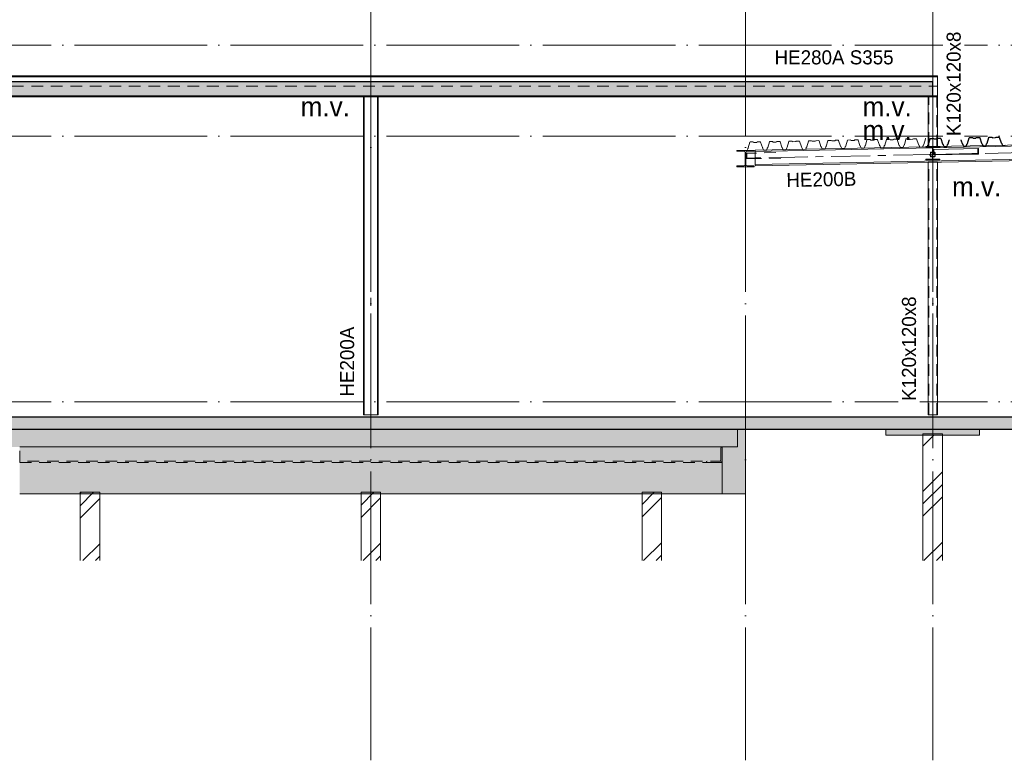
# Model space of a CAD drawing. Header units: millimetres. Extents: x 4517 to 474157, y -4632 to 9900.
# Tile 30 of 114: x 196735 to 209352, y -4594 to 4894. Entities that reach past the tile are written whole.
import ezdxf

# ---------------------------------------------------------------- set-up
doc = ezdxf.new("R2010")
doc.units = ezdxf.units.MM
for name, pattern in [('WSP_hartlijn', [800, 500, -100, 100, -100]), ('WSP_hhidden', [250, 150, -100]), ('WSP_stramienlijn', [2000, 1700, -150, 0, -150])]:
    doc.linetypes.add(name, pattern=pattern)
for name, color, linetype, lineweight in [('00_algemeen - hartlijn', 7, 'WSP_hartlijn', 13), ('00_algemeen - hhidden - 0_13mm', 7, 'WSP_hhidden', 13), ('00_text', 7, 'Continuous', 13), ('07_stramien', 4, 'Continuous', 13), ('07_stramien - levels', 7, 'Continuous', 13), ('16_funderingsconstructies', 2, 'Continuous', 18), ('17_paalfunderingen - prefab', 2, 'Continuous', 18), ('23_vloeren', 2, 'Continuous', 18), ('23_vloeren - hatch', 1, 'Continuous', 18), ('23_vloeren -cut-', 3, 'Continuous', 25), ('28_hoofddraagconstructies - kolommen en liggers', 1, 'Continuous', 13), ('28_hoofddraagconstructies - kolommen en liggers - staal', 1, 'Continuous', 13), ('28_hoofddraagconstructies - kolommen en liggers - staal -cut-', 2, 'Continuous', 13), ('28_hoofddraagconstructies - tags', 7, 'Continuous', 18)]:
    doc.layers.add(name, color=color, linetype=linetype, lineweight=lineweight)
doc.layers.add('16_funderingsconstructies - voeten en balken', color=2, linetype='Continuous')
doc.styles.add('Revittext', font='txt', dxfattribs={"height": 250})
doc.styles.add('Revittext_1', font='txt', dxfattribs={"height": 180})
pattern_1 = [(45, (12053.6, 0), (-449.013, 449.013), []), (45, (12212.33, 0), (0, 898.026), []), (45, (11894.83, 0), (0, 898.026), [])]

# ---------------------------------------------------------------- blocks, each defined once
blk = doc.blocks.new('28_WSP_SC_staal - RHS v18-0 - SHSH 120x120x8 - S275-1328168-as D')
at = {"layer": '00_algemeen - hartlijn'}
blk.add_line((41000, -170), (41000, 3067), dxfattribs=at)
at = {"layer": '00_algemeen - hhidden - 0_13mm'}
for p, q in [((40948, -170), (40948, 3067)), ((41052, -170), (41052, 3067))]:
    blk.add_line(p, q, dxfattribs=at)
blk = doc.blocks.new('28_WSP_SC_staal - HE v21-0 - HE200A - S235-1337788-as D')
at = {"layer": '00_algemeen - hartlijn'}
blk.add_line((33800, -170), (33800, 3907), dxfattribs=at)
blk = doc.blocks.new('28_WSP_SF_staal - HE v21-0 - HE220A-1150464-as D')
at = {"layer": '28_hoofddraagconstructies - kolommen en liggers - staal'}
for p, q in [((38710, 3220), (38490, 3220)), ((38490, 3220), (38490, 3209)), ((38490, 3209), (38579, 3209)), ((38597, 3191), (38597, 3039)), ((38604, 3039), (38604, 3191)), ((38622, 3209), (38710, 3209)), ((38710, 3209), (38710, 3220)), ((38579, 3021), (38490, 3021)), ((38490, 3021), (38490, 3010)), ((38490, 3010), (38710, 3010)), ((38710, 3021), (38622, 3021)), ((38710, 3010), (38710, 3021))]:
    blk.add_line(p, q, dxfattribs=at)
for centre, start, end in [((38579, 3191), 0, 90), ((38622, 3191), 90, 180), ((38579, 3039), 270, 360), ((38622, 3039), 180, 270)]:
    blk.add_arc(centre, 18, start, end, dxfattribs=at)
blk = doc.blocks.new('28_WSP_SC_staal - RHS v18-0 - SHSH 120x120x8 - S275-1337804-as D')
at = {"layer": '00_algemeen - hartlijn'}
blk.add_line((41000, 3269), (41000, 3907), dxfattribs=at)
at = {"layer": '00_algemeen - hhidden - 0_13mm'}
for p, q in [((40948, 3304), (40948, 3907)), ((41052, 3269), (41052, 3907)), ((40948, 3269), (40948, 3303))]:
    blk.add_line(p, q, dxfattribs=at)
blk = doc.blocks.new('28_WSP_SF_staal - HE v21-0 - HE180A-1335508-as D')
at = {"layer": '28_hoofddraagconstructies - kolommen en liggers', "linetype": 'WSP_hhidden'}
blk.add_hatch(color=256, dxfattribs=at).paths.add_polyline_path([(41044, 3097), (41090, 3097), (41090, 3107), (41018, 3107), (41007, 3111), (41003, 3122), (41003, 3244), (41007, 3254), (41018, 3259), (41090, 3259), (41090, 3268), (40910, 3268), (40910, 3259), (40982, 3259), (40993, 3254), (40997, 3244), (40997, 3122), (40993, 3111), (40982, 3107), (40910, 3107), (40910, 3097), (40940, 3097)])
at = {"layer": '28_hoofddraagconstructies - kolommen en liggers - staal -cut-'}
for p, q in [((41090, 3268), (40910, 3268)), ((40910, 3268), (40910, 3259)), ((40910, 3259), (40982, 3259)), ((40997, 3244), (40997, 3122)), ((41003, 3122), (41003, 3244)), ((41018, 3259), (41090, 3259)), ((41090, 3259), (41090, 3268)), ((40982, 3107), (40910, 3107)), ((40910, 3107), (40910, 3097)), ((40910, 3097), (41090, 3097)), ((41090, 3107), (41018, 3107)), ((41090, 3097), (41090, 3107))]:
    blk.add_line(p, q, dxfattribs=at)
for centre, start, end in [((40982, 3244), 0, 90), ((41018, 3244), 90, 180), ((40982, 3122), 270, 0), ((41018, 3122), 180, 270)]:
    blk.add_arc(centre, 15, start, end, dxfattribs=at)
blk = doc.blocks.new('17_WSP_FD_prefab - fundatiepaal v18-0 - 250x250-V43-as D')
at = {"layer": '16_funderingsconstructies', "lineweight": 13}
h = blk.add_hatch(dxfattribs=at)
h.set_pattern_fill('FP_1', color=50, style=0, pattern_type=2)
h.set_pattern_definition(pattern_1)
h.paths.add_polyline_path([(30075, -2036), (30325, -2036), (30325, -1160), (30075, -1160)])
at = {"layer": '17_paalfunderingen - prefab', "color": 55}
for p, q in [((30325, -1160), (30075, -1160)), ((30075, -1160), (30075, -2036)), ((30325, -2036), (30325, -1160))]:
    blk.add_line(p, q, dxfattribs=at)
blk = doc.blocks.new('17_WSP_FD_prefab - fundatiepaal v18-0 - 250x250-V44-as D')
at = {"layer": '16_funderingsconstructies', "lineweight": 13}
h = blk.add_hatch(dxfattribs=at)
h.set_pattern_fill('FP_1', color=50, style=0, pattern_type=2)
h.set_pattern_definition(pattern_1)
h.paths.add_polyline_path([(33675, -2036), (33925, -2036), (33925, -1160), (33675, -1160)])
at = {"layer": '17_paalfunderingen - prefab', "color": 55}
for p, q in [((33925, -1160), (33675, -1160)), ((33675, -1160), (33675, -2036)), ((33925, -2036), (33925, -1160))]:
    blk.add_line(p, q, dxfattribs=at)
blk = doc.blocks.new('17_WSP_FD_prefab - fundatiepaal v18-0 - 250x250-V45-as D')
at = {"layer": '16_funderingsconstructies', "lineweight": 13}
h = blk.add_hatch(dxfattribs=at)
h.set_pattern_fill('FP_1', color=50, style=0, pattern_type=2)
h.set_pattern_definition(pattern_1)
h.paths.add_polyline_path([(37275, -2036), (37525, -2036), (37525, -1160), (37275, -1160)])
at = {"layer": '17_paalfunderingen - prefab', "color": 55}
for p, q in [((37525, -1160), (37275, -1160)), ((37275, -1160), (37275, -2036)), ((37525, -2036), (37525, -1160))]:
    blk.add_line(p, q, dxfattribs=at)
blk = doc.blocks.new('17_WSP_FD_prefab - fundatiepaal v18-0 - 250x250-V46-as D')
at = {"layer": '16_funderingsconstructies', "lineweight": 13}
h = blk.add_hatch(dxfattribs=at)
h.set_pattern_fill('FP_1', color=50, style=0, pattern_type=2)
h.set_pattern_definition(pattern_1)
h.paths.add_polyline_path([(40875, -2036), (41125, -2036), (41125, -430), (40875, -430)])
at = {"layer": '16_funderingsconstructies', "color": 135, "lineweight": 13}
for p, q in [((41125, -410), (40875, -410)), ((40875, -410), (40875, -430)), ((41125, -430), (41125, -410))]:
    blk.add_line(p, q, dxfattribs=at)
at = {"layer": '17_paalfunderingen - prefab', "color": 55}
for p, q in [((40875, -430), (40875, -2036)), ((41125, -2036), (41125, -430))]:
    blk.add_line(p, q, dxfattribs=at)
blk = doc.blocks.new('28_WSP_SF_staal - HFL v21-0 - Lequ 200x200x16 - S235-1384382-as D')
at = {"layer": '28_hoofddraagconstructies - kolommen en liggers', "linetype": 'WSP_hhidden'}
blk.add_line((38300, -764), (29300, -764), dxfattribs=at)
blk = doc.blocks.new('28_WSP_SF_staal - HE v21-0 - HE280A S355-1321511-as D')
at = {"layer": '00_algemeen - hartlijn'}
blk.add_line((41000, 4042), (41060, 4042), dxfattribs=at)
at = {"layer": '28_hoofddraagconstructies - kolommen en liggers', "linetype": 'WSP_hhidden'}
blk.add_line((9950, 4042), (41000, 4042), dxfattribs=at)
blk = doc.blocks.new('28_WSP_SF_staal - HE v21-0 - HE200B-1324164-as D')
at = {"layer": '00_algemeen - hartlijn'}
for p, q in [((40997, 3168), (38725, 3123)), ((44570, 3239), (41587, 3180)), ((44600, 3240), (44574, 3239))]:
    blk.add_line(p, q, dxfattribs=at)
at = {"layer": '28_hoofddraagconstructies - kolommen en liggers', "linetype": 'WSP_hhidden'}
for p, q in [((41587, 3180), (41568, 3179)), ((44574, 3239), (44570, 3239))]:
    blk.add_line(p, q, dxfattribs=at)
blk = doc.blocks.new('28_WSP_SF_staal - RHS v18-0 - SHSC 60x60x4 - S275-V55-as D')
at = {"layer": '28_hoofddraagconstructies - kolommen en liggers', "linetype": 'WSP_hhidden'}
for p, q in [((40970, 3190), (40970, 3146)), ((40974, 3146), (40974, 3190)), ((41022, 3198), (40978, 3198)), ((40978, 3194), (41022, 3194)), ((41026, 3190), (41026, 3146)), ((41030, 3146), (41030, 3190)), ((41022, 3142), (40978, 3142)), ((40978, 3138), (41022, 3138))]:
    blk.add_line(p, q, dxfattribs=at)
for centre, radius, start, end in [((40978, 3190), 8, 90, 180), ((40978, 3190), 4, 90, 180), ((41022, 3190), 8, 0, 90), ((41022, 3190), 4, 0, 90), ((40978, 3146), 8, 180, 270), ((40978, 3146), 4, 180, 270), ((41022, 3146), 8, 270, 360), ((41022, 3146), 4, 270, 0)]:
    blk.add_arc(centre, radius, start, end, dxfattribs=at)
blk = doc.blocks.new('28_WSP_SF_staal - HFL v21-0 - Lequ 70x70x7-1325709-as D')
at = {"layer": '28_hoofddraagconstructies - kolommen en liggers', "linetype": 'WSP_hhidden'}
blk.add_line((41016, 3161), (41016, 3168), dxfattribs=at)
blk.add_ellipse((41003, 3177), major_axis=(-0.18, 9), ratio=0.799943, start_param=3.183944, end_param=3.403392, dxfattribs=at)
at = {"layer": '28_hoofddraagconstructies - kolommen en liggers - staal'}
for p, q in [((41009, 3227), (41010, 3177)), ((41014, 3231), (41012, 3231)), ((41016, 3168), (41014, 3231)), ((41014, 3231), (41015, 3231))]:
    blk.add_line(p, q, dxfattribs=at)
for centre, major_axis, start_param, end_param in [((41003, 3177), (-0.18, 9), 3.403392, 4.712389), ((41013, 3227), (-0.09, 4.5), 0, 1.570796)]:
    blk.add_ellipse(centre, major_axis=major_axis, ratio=0.799943, start_param=start_param, end_param=end_param, dxfattribs=at)
blk = doc.blocks.new('28_WSP_SF_staal - HFL v21-0 - Lequ 70x70x7-V51-as D')
at = {"layer": '28_hoofddraagconstructies - kolommen en liggers', "linetype": 'WSP_hhidden'}
blk.add_hatch(color=256, dxfattribs=at).paths.add_polyline_path([(41500, 3171), (41587, 3173), (41586, 3243), (41583, 3243), (41577, 3238), (41577, 3185), (41574, 3181), (41570, 3180), (41563, 3179), (41505, 3178), (41500, 3174)])
for p, q in [((41003, 3168), (40997, 3168)), ((41003, 3161), (40997, 3161))]:
    blk.add_line(p, q, dxfattribs=at)
at = {"layer": '28_hoofddraagconstructies - kolommen en liggers - staal'}
for p, q in [((40960, 3160), (40960, 3163)), ((40997, 3161), (40960, 3160)), ((41505, 3178), (41003, 3168)), ((41500, 3171), (41003, 3161)), ((41583, 3243), (41015, 3231))]:
    blk.add_line(p, q, dxfattribs=at)
blk.add_ellipse((40963, 3163), major_axis=(-0.09, 4.5), ratio=0.799943, start_param=0.084702, end_param=1.570796, dxfattribs=at)
at = {"layer": '28_hoofddraagconstructies - kolommen en liggers - staal -cut-'}
for p, q in [((41500, 3174), (41500, 3171)), ((41500, 3171), (41587, 3173)), ((41567, 3179), (41505, 3178)), ((41577, 3238), (41578, 3189)), ((41586, 3243), (41583, 3243)), ((41587, 3173), (41586, 3243))]:
    blk.add_line(p, q, dxfattribs=at)
at = {"layer": '28_hoofddraagconstructies - kolommen en liggers - staal -cut-', "flags": 128}
for points in [[(41505, 3178), (41504, 3178), (41503, 3178), (41502, 3177), (41501, 3176), (41500, 3175), (41500, 3175), (41500, 3174)], [(41578, 3189), (41578, 3187), (41577, 3185), (41576, 3183), (41574, 3181), (41572, 3180), (41570, 3180), (41567, 3179)], [(41582, 3243), (41581, 3243), (41580, 3242), (41579, 3242), (41578, 3241), (41578, 3240), (41577, 3239), (41577, 3238)]]:
    blk.add_lwpolyline(points, dxfattribs=at)
blk = doc.blocks.new('28_WSP_SF_staal - HFL v21-0 - Lequ 70x70x7-1325706-as D')
at = {"layer": '28_hoofddraagconstructies - kolommen en liggers', "linetype": 'WSP_hhidden'}
for p, q in [((38991, 3191), (38723, 3186)), ((39055, 3122), (38725, 3116))]:
    blk.add_line(p, q, dxfattribs=at)
at = {"layer": '28_hoofddraagconstructies - kolommen en liggers - staal'}
for p, q in [((38612, 3183), (38610, 3183)), ((38610, 3183), (38611, 3113)), ((38723, 3186), (38612, 3183)), ((38617, 3129), (38616, 3179)), ((38611, 3113), (38674, 3115)), ((38670, 3122), (38625, 3121)), ((38725, 3123), (38670, 3122)), ((38674, 3115), (38674, 3117)), ((38725, 3116), (38674, 3115))]:
    blk.add_line(p, q, dxfattribs=at)
for centre, major_axis, start_param, end_param in [((38612, 3179), (-0.09, 4.5), 4.712389, 6.283185), ((38625, 3130), (-0.18, 9), 1.570796, 3.141593), ((38670, 3117), (-0.09, 4.5), 4.712389, 6.283185)]:
    blk.add_ellipse(centre, major_axis=major_axis, ratio=0.896514, start_param=start_param, end_param=end_param, dxfattribs=at)

msp = doc.modelspace()

# ---------------------------------------------------------------- hatches: boundary and pattern name
at = {"layer": '16_funderingsconstructies - voeten en balken'}
for points in [[(196735.2, -1180), (206035.2, -1180), (206035.2, -350), (196535.2, -350), (196535.2, -580), (196735.2, -580)], [(208478.7, -430), (209035.2, -430), (209035.2, -350), (207835.2, -350), (207835.2, -430)]]:
    msp.add_hatch(color=90, dxfattribs=at).paths.add_polyline_path(points)
at = {"layer": '23_vloeren - hatch'}
for color, points in [(256, [(190183.1, 3920), (208435.2, 3920), (208435.2, 4100), (177385.2, 4100), (177385.2, 3920), (189767.3, 3920)]), (10, [(218035.2, -350), (218135.2, -350), (218135.2, -200), (177135.2, -200), (177135.2, -350), (216794.9, -350)])]:
    msp.add_hatch(color=color, dxfattribs=at).paths.add_polyline_path(points)

# ---------------------------------------------------------------- linework, layer by layer
at = {"layer": '07_stramien', "linetype": 'WSP_stramienlijn'}
for p, q in [((201235.2, -4594.5), (201235.2, 9000)), ((206035.2, -4594.5), (206035.2, 9000)), ((208435.2, -4594.5), (208435.2, 9000))]:
    msp.add_line(p, q, dxfattribs=at)
at = {"layer": '07_stramien - levels', "linetype": 'WSP_stramienlijn'}
for p, q in [((165435.2, 4570), (221500.6, 4570)), ((165435.2, 3400), (221500.6, 3400)), ((165435.2, 0), (221500.6, 0))]:
    msp.add_line(p, q, dxfattribs=at)
at = {"layer": '16_funderingsconstructies - voeten en balken', "color": 55, "lineweight": 18}
for p, q in [((206035.2, -1180), (206035.2, -350)), ((207835.2, -430), (207835.2, -350)), ((209035.2, -350), (209035.2, -430)), ((209035.2, -430), (207835.2, -430)), ((196735.2, -1180), (206035.2, -1180))]:
    msp.add_line(p, q, dxfattribs=at)
at = {"layer": '23_vloeren'}
for p, q in [((206071.7, 3252.1), (206092.1, 3323.7)), ((206092.1, 3323.7), (206093.8, 3326.3)), ((206093.8, 3326.3), (206096.8, 3327.4)), ((206096.8, 3327.4), (206130.6, 3328)), ((206130.6, 3328), (206132.1, 3327.9)), ((206132.1, 3327.9), (206133.4, 3327.3)), ((206133.4, 3327.3), (206141.5, 3322.1)), ((206141.5, 3322.1), (206142.8, 3321.5)), ((206142.8, 3321.5), (206144.3, 3321.3)), ((206144.3, 3321.3), (206176.3, 3322)), ((206176.3, 3322), (206177.8, 3322.2)), ((206177.8, 3322.2), (206179.1, 3322.9)), ((206179.1, 3322.9), (206186.9, 3328.3)), ((206186.9, 3328.3), (206188.3, 3329)), ((206188.3, 3329), (206189.7, 3329.2)), ((206189.7, 3329.2), (206223.5, 3329.9)), ((206223.5, 3329.9), (206226.5, 3329)), ((206226.5, 3329), (206228.4, 3326.5)), ((206228.4, 3326.5), (206251.6, 3255.7)), ((206321.7, 3257.1), (206342, 3328.7)), ((206342, 3328.7), (206343.8, 3331.3)), ((206343.8, 3331.3), (206346.8, 3332.4)), ((206346.8, 3332.4), (206380.6, 3333)), ((206380.6, 3333), (206382, 3332.9)), ((206382, 3332.9), (206383.4, 3332.3)), ((206383.4, 3332.3), (206391.4, 3327.1)), ((206391.4, 3327.1), (206392.8, 3326.5)), ((206392.8, 3326.5), (206394.2, 3326.3)), ((206394.2, 3326.3), (206426.3, 3327)), ((206426.3, 3327), (206427.7, 3327.2)), ((206427.7, 3327.2), (206429, 3327.9)), ((206429, 3327.9), (206436.9, 3333.3)), ((206436.9, 3333.3), (206438.2, 3334)), ((206438.2, 3334), (206439.7, 3334.2)), ((206439.7, 3334.2), (206473.5, 3334.9)), ((206473.5, 3334.9), (206476.5, 3334)), ((206476.5, 3334), (206478.3, 3331.5)), ((206478.3, 3331.5), (206501.6, 3260.7)), ((206571.6, 3262.1), (206592, 3333.7)), ((206592, 3333.7), (206593.7, 3336.3)), ((206593.7, 3336.3), (206596.7, 3337.4)), ((206596.7, 3337.4), (206630.5, 3338)), ((206630.5, 3338), (206632, 3337.9)), ((206632, 3337.9), (206633.3, 3337.3)), ((206633.3, 3337.3), (206641.4, 3332.1)), ((206641.4, 3332.1), (206642.7, 3331.5)), ((206642.7, 3331.5), (206644.2, 3331.3)), ((206644.2, 3331.3), (206676.2, 3332)), ((206676.2, 3332), (206677.7, 3332.2)), ((206677.7, 3332.2), (206679, 3332.9)), ((206679, 3332.9), (206686.8, 3338.3)), ((206686.8, 3338.3), (206688.2, 3339)), ((206688.2, 3339), (206689.6, 3339.2)), ((206689.6, 3339.2), (206723.4, 3339.9)), ((206723.4, 3339.9), (206726.4, 3339)), ((206726.4, 3339), (206728.3, 3336.5)), ((206728.3, 3336.5), (206751.5, 3265.7)), ((206821.6, 3267.1), (206841.9, 3338.7)), ((206841.9, 3338.7), (206843.7, 3341.3)), ((206843.7, 3341.3), (206846.7, 3342.4)), ((206846.7, 3342.4), (206880.5, 3343)), ((206880.5, 3343), (206881.9, 3342.9)), ((206881.9, 3342.9), (206883.3, 3342.3)), ((206883.3, 3342.3), (206891.3, 3337.1)), ((206891.3, 3337.1), (206892.7, 3336.5)), ((206892.7, 3336.5), (206894.1, 3336.3)), ((206894.1, 3336.3), (206926.2, 3337)), ((206926.2, 3337), (206927.6, 3337.2)), ((206927.6, 3337.2), (206928.9, 3337.9)), ((206928.9, 3337.9), (206936.8, 3343.3)), ((206936.8, 3343.3), (206938.1, 3344)), ((206938.1, 3344), (206939.6, 3344.2)), ((206939.6, 3344.2), (206973.4, 3344.9)), ((206973.4, 3344.9), (206976.4, 3344)), ((206976.4, 3344), (206978.2, 3341.5)), ((206978.2, 3341.5), (207001.5, 3270.7)), ((207071.5, 3272.1), (207091.9, 3343.7)), ((207091.9, 3343.7), (207093.6, 3346.3)), ((207093.6, 3346.3), (207096.6, 3347.4)), ((207096.6, 3347.4), (207130.4, 3348)), ((207130.4, 3348), (207131.9, 3347.9)), ((207131.9, 3347.9), (207133.2, 3347.3)), ((207133.2, 3347.3), (207141.3, 3342.1)), ((207141.3, 3342.1), (207142.6, 3341.5)), ((207142.6, 3341.5), (207144.1, 3341.3)), ((207144.1, 3341.3), (207176.1, 3342)), ((207176.1, 3342), (207177.6, 3342.2)), ((207177.6, 3342.2), (207178.9, 3342.9)), ((207178.9, 3342.9), (207186.7, 3348.3)), ((207186.7, 3348.3), (207188.1, 3349)), ((207188.1, 3349), (207189.5, 3349.2)), ((207189.5, 3349.2), (207223.3, 3349.9)), ((207223.3, 3349.9), (207226.3, 3349)), ((207226.3, 3349), (207228.2, 3346.5)), ((207228.2, 3346.5), (207251.4, 3275.7)), ((207321.5, 3277.1), (207341.8, 3348.7)), ((207341.8, 3348.7), (207343.6, 3351.3)), ((207343.6, 3351.3), (207346.6, 3352.4)), ((207346.6, 3352.4), (207380.4, 3353)), ((207380.4, 3353), (207381.8, 3352.9)), ((207381.8, 3352.9), (207383.2, 3352.3)), ((207383.2, 3352.3), (207391.2, 3347.1)), ((207391.2, 3347.1), (207392.6, 3346.5)), ((207392.6, 3346.5), (207394, 3346.3)), ((207394, 3346.3), (207426.1, 3347)), ((207426.1, 3347), (207427.5, 3347.2)), ((207427.5, 3347.2), (207428.8, 3347.9)), ((207428.8, 3347.9), (207436.7, 3353.3)), ((207436.7, 3353.3), (207438, 3354)), ((207438, 3354), (207439.5, 3354.2)), ((207439.5, 3354.2), (207473.3, 3354.9)), ((207473.3, 3354.9), (207476.3, 3354)), ((207476.3, 3354), (207478.1, 3351.5)), ((207478.1, 3351.5), (207501.4, 3280.7)), ((207501.4, 3280.7), (207501.8, 3279.7)), ((207570.4, 3280.2), (207571, 3281.1)), ((207571, 3281.1), (207571.4, 3282.1)), ((207571.4, 3282.1), (207591.8, 3353.7)), ((207591.8, 3353.7), (207593.5, 3356.3)), ((207593.5, 3356.3), (207596.5, 3357.4)), ((207596.5, 3357.4), (207630.3, 3358)), ((207630.3, 3358), (207631.8, 3357.9)), ((207631.8, 3357.9), (207633.1, 3357.3)), ((207633.1, 3357.3), (207641.2, 3352.1)), ((207641.2, 3352.1), (207642.5, 3351.5)), ((207642.5, 3351.5), (207644, 3351.3)), ((207644, 3351.3), (207676, 3352)), ((207676, 3352), (207677.5, 3352.2)), ((207677.5, 3352.2), (207678.8, 3352.9)), ((207678.8, 3352.9), (207686.6, 3358.3)), ((207686.6, 3358.3), (207688, 3359)), ((207688, 3359), (207689.4, 3359.2)), ((207689.4, 3359.2), (207723.2, 3359.9)), ((207723.2, 3359.9), (207726.2, 3359)), ((207726.2, 3359), (207728.1, 3356.5)), ((207728.1, 3356.5), (207751.3, 3285.7)), ((207751.3, 3285.7), (207751.7, 3284.7)), ((207751.7, 3284.7), (207752.4, 3283.8)), ((207752.4, 3283.8), (207758.4, 3277.4)), ((207814.6, 3278.5), (207820.4, 3285.2)), ((207820.4, 3285.2), (207821, 3286.1)), ((207821, 3286.1), (207821.4, 3287.1)), ((207821.4, 3287.1), (207841.7, 3358.7)), ((207841.7, 3358.7), (207843.5, 3361.3)), ((207843.5, 3361.3), (207846.5, 3362.4)), ((207846.5, 3362.4), (207880.3, 3363)), ((207880.3, 3363), (207881.7, 3362.9)), ((207881.7, 3362.9), (207883.1, 3362.3)), ((207883.1, 3362.3), (207891.1, 3357.1)), ((207891.1, 3357.1), (207892.5, 3356.5)), ((207892.5, 3356.5), (207893.9, 3356.3)), ((207893.9, 3356.3), (207926, 3357)), ((207926, 3357), (207927.4, 3357.2)), ((207927.4, 3357.2), (207928.7, 3357.9)), ((207928.7, 3357.9), (207936.6, 3363.3)), ((207936.6, 3363.3), (207937.9, 3364)), ((207937.9, 3364), (207939.4, 3364.2)), ((207939.4, 3364.2), (207973.2, 3364.9)), ((207973.2, 3364.9), (207976.2, 3364)), ((207976.2, 3364), (207978, 3361.5)), ((207978, 3361.5), (208001.3, 3290.7)), ((208001.3, 3290.7), (208001.7, 3289.7)), ((208001.7, 3289.7), (208002.3, 3288.8)), ((208002.3, 3288.8), (208008.3, 3282.4)), ((208008.3, 3282.4), (208009, 3281.5)), ((208009, 3281.5), (208009.4, 3280.5)), ((208009.4, 3280.5), (208015.8, 3261.3)), ((208058, 3262.1), (208063.6, 3281.6)), ((208063.6, 3281.6), (208064, 3282.6)), ((208064, 3282.6), (208064.6, 3283.5)), ((208064.6, 3283.5), (208070.3, 3290.2)), ((208070.3, 3290.2), (208070.9, 3291.1)), ((208070.9, 3291.1), (208071.3, 3292.1)), ((208071.3, 3292.1), (208091.7, 3363.7)), ((208091.7, 3363.7), (208093.4, 3366.3)), ((208093.4, 3366.3), (208096.4, 3367.4)), ((208096.4, 3367.4), (208130.2, 3368)), ((208130.2, 3368), (208131.7, 3367.9)), ((208131.7, 3367.9), (208133, 3367.3)), ((208133, 3367.3), (208141.1, 3362.1)), ((208141.1, 3362.1), (208142.4, 3361.5)), ((208142.4, 3361.5), (208143.9, 3361.3)), ((208143.9, 3361.3), (208175.9, 3362)), ((208175.9, 3362), (208177.4, 3362.2)), ((208177.4, 3362.2), (208178.7, 3362.9)), ((208178.7, 3362.9), (208186.5, 3368.3)), ((208186.5, 3368.3), (208187.9, 3369)), ((208187.9, 3369), (208189.3, 3369.2)), ((208189.3, 3369.2), (208223.1, 3369.9)), ((208223.1, 3369.9), (208226.1, 3369)), ((208226.1, 3369), (208228, 3366.5)), ((208228, 3366.5), (208251.2, 3295.7)), ((208251.2, 3295.7), (208251.6, 3294.7)), ((208251.6, 3294.7), (208252.3, 3293.8)), ((208252.3, 3293.8), (208258.3, 3287.4)), ((208258.3, 3287.4), (208258.9, 3286.5)), ((208258.9, 3286.5), (208259.4, 3285.5)), ((208259.4, 3285.5), (208265.7, 3266.3)), ((208308, 3267.1), (208313.5, 3286.6)), ((208313.5, 3286.6), (208313.9, 3287.6)), ((208313.9, 3287.6), (208314.5, 3288.5)), ((208314.5, 3288.5), (208320.3, 3295.2)), ((208320.3, 3295.2), (208320.9, 3296.1)), ((208320.9, 3296.1), (208321.3, 3297.1)), ((208321.3, 3297.1), (208341.6, 3368.7)), ((208341.6, 3368.7), (208343.4, 3371.3)), ((208343.4, 3371.3), (208345.2, 3372)), ((206035.2, 3218.1), (206053.7, 3218.5)), ((206053.7, 3218.5), (206056.7, 3219.5)), ((206056.7, 3219.5), (206058.4, 3222.1)), ((206058.4, 3222.1), (206064, 3241.6)), ((206064, 3241.6), (206064.4, 3242.6)), ((206064.4, 3242.6), (206065, 3243.5)), ((206065, 3243.5), (206070.7, 3250.2)), ((206070.7, 3250.2), (206071.3, 3251.1)), ((206071.3, 3251.1), (206071.7, 3252.1)), ((206251.6, 3255.7), (206252, 3254.7)), ((206252, 3254.7), (206252.7, 3253.8)), ((206252.7, 3253.8), (206258.7, 3247.4)), ((206258.7, 3247.4), (206259.3, 3246.5)), ((206259.3, 3246.5), (206259.8, 3245.5)), ((206259.8, 3245.5), (206266.1, 3226.3)), ((206266.1, 3226.3), (206268, 3223.8)), ((206268, 3223.8), (206271, 3222.8)), ((206271, 3222.8), (206303.7, 3223.5)), ((206303.7, 3223.5), (206306.6, 3224.5)), ((206306.6, 3224.5), (206308.4, 3227.1)), ((206308.4, 3227.1), (206313.9, 3246.6)), ((206313.9, 3246.6), (206314.3, 3247.6)), ((206314.3, 3247.6), (206314.9, 3248.5)), ((206314.9, 3248.5), (206320.7, 3255.2)), ((206320.7, 3255.2), (206321.3, 3256.1)), ((206321.3, 3256.1), (206321.7, 3257.1)), ((206501.6, 3260.7), (206502, 3259.7)), ((206502, 3259.7), (206502.6, 3258.8)), ((206502.6, 3258.8), (206508.6, 3252.4)), ((206508.6, 3252.4), (206509.3, 3251.5)), ((206509.3, 3251.5), (206509.7, 3250.5)), ((206509.7, 3250.5), (206516.1, 3231.3)), ((206516.1, 3231.3), (206517.9, 3228.8)), ((206517.9, 3228.8), (206520.9, 3227.8)), ((206520.9, 3227.8), (206553.6, 3228.5)), ((206553.6, 3228.5), (206556.6, 3229.5)), ((206556.6, 3229.5), (206558.3, 3232.1)), ((206558.3, 3232.1), (206563.9, 3251.6)), ((206563.9, 3251.6), (206564.3, 3252.6)), ((206564.3, 3252.6), (206564.9, 3253.5)), ((206564.9, 3253.5), (206570.6, 3260.2)), ((206570.6, 3260.2), (206571.2, 3261.1)), ((206571.2, 3261.1), (206571.6, 3262.1)), ((206751.5, 3265.7), (206751.9, 3264.7)), ((206751.9, 3264.7), (206752.6, 3263.8)), ((206752.6, 3263.8), (206758.6, 3257.4)), ((206758.6, 3257.4), (206759.2, 3256.5)), ((206759.2, 3256.5), (206759.7, 3255.5)), ((206759.7, 3255.5), (206766, 3236.3)), ((206766, 3236.3), (206767.9, 3233.7)), ((206767.9, 3233.7), (206770.9, 3232.8)), ((206770.9, 3232.8), (206803.6, 3233.5)), ((206803.6, 3233.5), (206806.5, 3234.5)), ((206806.5, 3234.5), (206808.3, 3237.1)), ((206808.3, 3237.1), (206813.8, 3256.6)), ((206813.8, 3256.6), (206814.2, 3257.6)), ((206814.2, 3257.6), (206814.8, 3258.5)), ((206814.8, 3258.5), (206820.6, 3265.2)), ((206820.6, 3265.2), (206821.2, 3266.1)), ((206821.2, 3266.1), (206821.6, 3267.1)), ((207001.5, 3270.7), (207001.9, 3269.7)), ((207001.9, 3269.7), (207002.5, 3268.8)), ((207002.5, 3268.8), (207008.5, 3262.4)), ((207008.5, 3262.4), (207009.2, 3261.5)), ((207009.2, 3261.5), (207009.6, 3260.5)), ((207009.6, 3260.5), (207016, 3241.3)), ((207016, 3241.3), (207017.8, 3238.7)), ((207017.8, 3238.7), (207020.8, 3237.8)), ((207020.8, 3237.8), (207053.5, 3238.5)), ((207053.5, 3238.5), (207056.5, 3239.5)), ((207056.5, 3239.5), (207058.2, 3242.1)), ((207058.2, 3242.1), (207063.8, 3261.6)), ((207063.8, 3261.6), (207064.2, 3262.6)), ((207064.2, 3262.6), (207064.8, 3263.5)), ((207064.8, 3263.5), (207070.5, 3270.2)), ((207070.5, 3270.2), (207071.1, 3271.1)), ((207071.1, 3271.1), (207071.5, 3272.1)), ((207251.4, 3275.7), (207251.8, 3274.7)), ((207251.8, 3274.7), (207252.5, 3273.8)), ((207252.5, 3273.8), (207258.5, 3267.4)), ((207258.5, 3267.4), (207259.1, 3266.5)), ((207259.1, 3266.5), (207259.6, 3265.5)), ((207259.6, 3265.5), (207265.9, 3246.3)), ((207265.9, 3246.3), (207267.8, 3243.7)), ((207267.8, 3243.7), (207270.8, 3242.8)), ((207270.8, 3242.8), (207303.5, 3243.5)), ((207303.5, 3243.5), (207306.4, 3244.5)), ((207306.4, 3244.5), (207308.2, 3247.1)), ((207308.2, 3247.1), (207313.7, 3266.6)), ((207313.7, 3266.6), (207314.1, 3267.6)), ((207314.1, 3267.6), (207314.7, 3268.5)), ((207314.7, 3268.5), (207320.5, 3275.2)), ((207320.5, 3275.2), (207321.1, 3276.1)), ((207321.1, 3276.1), (207321.5, 3277.1)), ((207501.8, 3279.7), (207502.4, 3278.8)), ((207502.4, 3278.8), (207508.4, 3272.4)), ((207508.4, 3272.4), (207509.1, 3271.5)), ((207509.1, 3271.5), (207509.5, 3270.5)), ((207509.5, 3270.5), (207515.9, 3251.3)), ((207515.9, 3251.3), (207517.7, 3248.7)), ((207517.7, 3248.7), (207520.7, 3247.8)), ((207520.7, 3247.8), (207553.4, 3248.5)), ((207553.4, 3248.5), (207556.4, 3249.5)), ((207556.4, 3249.5), (207558.1, 3252.1)), ((207558.1, 3252.1), (207563.7, 3271.6)), ((207563.7, 3271.6), (207564.1, 3272.6)), ((207564.1, 3272.6), (207564.7, 3273.5)), ((207564.7, 3273.5), (207570.4, 3280.2)), ((207758.4, 3277.4), (207759, 3276.5)), ((207759, 3276.5), (207759.5, 3275.5)), ((207759.5, 3275.5), (207765.8, 3256.3)), ((207765.8, 3256.3), (207767.7, 3253.7)), ((207767.7, 3253.7), (207770.7, 3252.8)), ((207770.7, 3252.8), (207803.4, 3253.5)), ((207803.4, 3253.5), (207806.3, 3254.5)), ((207806.3, 3254.5), (207808.1, 3257.1)), ((207808.1, 3257.1), (207813.6, 3276.6)), ((207813.6, 3276.6), (207814, 3277.6)), ((207814, 3277.6), (207814.6, 3278.5)), ((208015.8, 3261.3), (208017.6, 3258.7)), ((208017.6, 3258.7), (208020.6, 3257.8)), ((208020.6, 3257.8), (208053.3, 3258.5)), ((208053.3, 3258.5), (208056.3, 3259.5)), ((208056.3, 3259.5), (208058, 3262.1)), ((208265.7, 3266.3), (208267.6, 3263.7)), ((208267.6, 3263.7), (208270.6, 3262.8)), ((208270.6, 3262.8), (208303.3, 3263.5)), ((208303.3, 3263.5), (208306.2, 3264.5)), ((208306.2, 3264.5), (208308, 3267.1))]:
    msp.add_line(p, q, dxfattribs=at)
at = {"layer": '23_vloeren -cut-'}
for p, q in [((208435.2, 4100), (177385.2, 4100)), ((208435.2, 3920), (208435.2, 4100)), ((177385.2, 3920), (208435.2, 3920)), ((208368.4, 3268.3), (208374, 3287.8)), ((208374, 3287.8), (208374.4, 3288.8)), ((208374.4, 3288.8), (208375, 3289.7)), ((208375, 3289.7), (208380.7, 3296.4)), ((208380.7, 3296.4), (208381.3, 3297.3)), ((208381.3, 3297.3), (208381.7, 3298.3)), ((208381.7, 3298.3), (208402.1, 3369.9)), ((208402.1, 3369.9), (208403.8, 3372.5)), ((208403.8, 3372.5), (208406.8, 3373.6)), ((208406.8, 3373.6), (208440.6, 3374.2)), ((208440.6, 3374.2), (208442.1, 3374.1)), ((208442.1, 3374.1), (208443.4, 3373.5)), ((208443.4, 3373.5), (208451.5, 3368.3)), ((208451.5, 3368.3), (208452.8, 3367.7)), ((208452.8, 3367.7), (208454.3, 3367.5)), ((208454.3, 3367.5), (208486.3, 3368.2)), ((208486.3, 3368.2), (208487.8, 3368.4)), ((208487.8, 3368.4), (208489.1, 3369.1)), ((208489.1, 3369.1), (208496.9, 3374.5)), ((208496.9, 3374.5), (208498.3, 3375.2)), ((208498.3, 3375.2), (208499.7, 3375.4)), ((208499.7, 3375.4), (208533.5, 3376.1)), ((208533.5, 3376.1), (208536.5, 3375.2)), ((208536.5, 3375.2), (208538.4, 3372.7)), ((208538.4, 3372.7), (208561.6, 3301.9)), ((208561.6, 3301.9), (208562, 3300.9)), ((208562, 3300.9), (208562.7, 3300)), ((208562.7, 3300), (208568.7, 3293.6)), ((208568.7, 3293.6), (208569.3, 3292.7)), ((208569.3, 3292.7), (208569.8, 3291.7)), ((208569.8, 3291.7), (208576.1, 3272.5)), ((208618.4, 3273.3), (208623.9, 3292.8)), ((208623.9, 3292.8), (208624.3, 3293.8)), ((208624.3, 3293.8), (208624.9, 3294.7)), ((208624.9, 3294.7), (208630.7, 3301.4)), ((208630.7, 3301.4), (208631.3, 3302.3)), ((208631.3, 3302.3), (208631.7, 3303.3)), ((208631.7, 3303.3), (208652, 3374.9)), ((208652, 3374.9), (208653.8, 3377.5)), ((208653.8, 3377.5), (208656.8, 3378.6)), ((208656.8, 3378.6), (208690.6, 3379.2)), ((208690.6, 3379.2), (208692, 3379.1)), ((208692, 3379.1), (208693.4, 3378.5)), ((208693.4, 3378.5), (208701.4, 3373.3)), ((208701.4, 3373.3), (208702.8, 3372.7)), ((208702.8, 3372.7), (208704.2, 3372.5)), ((208704.2, 3372.5), (208736.3, 3373.2)), ((208736.3, 3373.2), (208737.7, 3373.4)), ((208737.7, 3373.4), (208739, 3374.1)), ((208739, 3374.1), (208746.9, 3379.5)), ((208746.9, 3379.5), (208748.2, 3380.2)), ((208748.2, 3380.2), (208749.7, 3380.4)), ((208749.7, 3380.4), (208783.5, 3381.1)), ((208783.5, 3381.1), (208786.5, 3380.2)), ((208786.5, 3380.2), (208788.3, 3377.7)), ((208788.3, 3377.7), (208811.6, 3306.9)), ((208811.6, 3306.9), (208812, 3305.9)), ((208812, 3305.9), (208812.6, 3305)), ((208812.6, 3305), (208818.6, 3298.6)), ((208818.6, 3298.6), (208819.3, 3297.7)), ((208819.3, 3297.7), (208819.7, 3296.7)), ((208819.7, 3296.7), (208826.1, 3277.5)), ((208868.3, 3278.3), (208873.9, 3297.8)), ((208873.9, 3297.8), (208874.3, 3298.8)), ((208874.3, 3298.8), (208874.9, 3299.7)), ((208874.9, 3299.7), (208880.6, 3306.4)), ((208880.6, 3306.4), (208881.2, 3307.3)), ((208881.2, 3307.3), (208881.6, 3308.3)), ((208881.6, 3308.3), (208902, 3379.9)), ((208902, 3379.9), (208903.7, 3382.5)), ((208903.7, 3382.5), (208906.7, 3383.6)), ((208906.7, 3383.6), (208940.5, 3384.2)), ((208940.5, 3384.2), (208942, 3384.1)), ((208942, 3384.1), (208943.3, 3383.5)), ((208943.3, 3383.5), (208951.4, 3378.3)), ((208951.4, 3378.3), (208952.7, 3377.7)), ((208952.7, 3377.7), (208954.2, 3377.5)), ((208954.2, 3377.5), (208986.2, 3378.2)), ((208986.2, 3378.2), (208987.7, 3378.4)), ((208987.7, 3378.4), (208989, 3379.1)), ((208989, 3379.1), (208996.8, 3384.5)), ((208996.8, 3384.5), (208998.2, 3385.2)), ((208998.2, 3385.2), (208999.6, 3385.4)), ((208999.6, 3385.4), (209033.4, 3386.1)), ((209033.4, 3386.1), (209036.4, 3385.2)), ((209036.4, 3385.2), (209038.3, 3382.7)), ((209038.3, 3382.7), (209061.5, 3311.9)), ((209061.5, 3311.9), (209061.9, 3310.9)), ((209061.9, 3310.9), (209062.6, 3310)), ((209062.6, 3310), (209068.6, 3303.6)), ((209068.6, 3303.6), (209069.2, 3302.7)), ((209069.2, 3302.7), (209069.7, 3301.7)), ((209069.7, 3301.7), (209076, 3282.5)), ((209076, 3282.5), (209077.9, 3279.9)), ((209113.6, 3279.7), (209116.5, 3280.7)), ((209116.5, 3280.7), (209118.3, 3283.3)), ((209118.3, 3283.3), (209123.8, 3302.8)), ((209123.8, 3302.8), (209124.2, 3303.8)), ((209124.2, 3303.8), (209124.8, 3304.7)), ((209124.8, 3304.7), (209130.6, 3311.4)), ((209130.6, 3311.4), (209131.2, 3312.3)), ((209131.2, 3312.3), (209131.6, 3313.3)), ((209131.6, 3313.3), (209151.9, 3384.9)), ((209151.9, 3384.9), (209153.7, 3387.5)), ((209153.7, 3387.5), (209156.7, 3388.6)), ((209156.7, 3388.6), (209190.5, 3389.2)), ((209190.5, 3389.2), (209191.9, 3389.1)), ((209191.9, 3389.1), (209193.3, 3388.5)), ((209193.3, 3388.5), (209201.3, 3383.3)), ((209201.3, 3383.3), (209202.7, 3382.7)), ((209202.7, 3382.7), (209204.1, 3382.5)), ((209204.1, 3382.5), (209236.2, 3383.2)), ((209236.2, 3383.2), (209237.6, 3383.4)), ((209237.6, 3383.4), (209238.9, 3384.1)), ((209238.9, 3384.1), (209246.8, 3389.5)), ((209246.8, 3389.5), (209248.1, 3390.2)), ((209248.1, 3390.2), (209249.6, 3390.4)), ((209249.6, 3390.4), (209283.4, 3391.1)), ((209283.4, 3391.1), (209286.4, 3390.2)), ((209286.4, 3390.2), (209288.2, 3387.7)), ((209288.2, 3387.7), (209311.5, 3316.9)), ((209311.5, 3316.9), (209311.9, 3315.9)), ((209311.9, 3315.9), (209312.5, 3315)), ((209312.5, 3315), (209318.5, 3308.6)), ((209318.5, 3308.6), (209319.2, 3307.7)), ((209319.2, 3307.7), (209319.6, 3306.7)), ((209319.6, 3306.7), (209326, 3287.5)), ((209326, 3287.5), (209327.8, 3284.9)), ((209327.8, 3284.9), (209330.8, 3284)), ((209330.8, 3284), (209363.5, 3284.7)), ((208345.2, 3264.3), (208363.7, 3264.7)), ((208363.7, 3264.7), (208366.7, 3265.7)), ((208366.7, 3265.7), (208368.4, 3268.3)), ((208576.1, 3272.5), (208578, 3270)), ((208578, 3270), (208581, 3269)), ((208581, 3269), (208613.7, 3269.7)), ((208613.7, 3269.7), (208616.6, 3270.7)), ((208616.6, 3270.7), (208618.4, 3273.3)), ((208826.1, 3277.5), (208827.9, 3275)), ((208827.9, 3275), (208830.9, 3274)), ((208830.9, 3274), (208863.6, 3274.7)), ((208863.6, 3274.7), (208866.6, 3275.7)), ((208866.6, 3275.7), (208868.3, 3278.3)), ((209077.9, 3279.9), (209080.9, 3279)), ((209080.9, 3279), (209113.6, 3279.7))]:
    msp.add_line(p, q, dxfattribs=at)
at = {"layer": '23_vloeren -cut-', "color": 8}
for p, q in [((218135.2, -200), (177135.2, -200)), ((177235.2, -350), (218035.2, -350))]:
    msp.add_line(p, q, dxfattribs=at)
at = {"layer": '28_hoofddraagconstructies - kolommen en liggers', "linetype": 'WSP_hhidden'}
for p, q in [((208432.7, 3268), (208345.2, 3266.3)), ((208428.4, 3252.9), (208442.1, 3253.2)), ((196735.2, -780), (196735.2, -580)), ((205719.2, -746), (205719.2, -589)), ((205735.2, -780), (205735.2, -580)), ((205735.2, -580), (205735.2, -780)), ((196735.2, -780), (205735.2, -780)), ((205535.2, -780), (205535.2, -773)), ((205535.2, -780), (205735.2, -780)), ((205735.2, -780), (205535.2, -780))]:
    msp.add_line(p, q, dxfattribs=at)
at = {"layer": '28_hoofddraagconstructies - kolommen en liggers', "color": 135}
for p, q in [((205935.2, -580), (205935.2, -350)), ((205935.2, -580), (196735.2, -580)), ((205735.2, -1180), (205735.2, -580))]:
    msp.add_line(p, q, dxfattribs=at)
at = {"layer": '28_hoofddraagconstructies - kolommen en liggers', "linetype": 'WSP_hhidden', "flags": 128}
for points in [[(205719.2, -589), (205721.8, -582.6), (205728.1, -580)], [(205701.4, -764), (205710.2, -761.6), (205716.8, -755), (205719.2, -746)], [(205535.2, -773), (205537.8, -766.6), (205544.1, -764)]]:
    msp.add_lwpolyline(points, dxfattribs=at)
at = {"layer": '28_hoofddraagconstructies - kolommen en liggers - staal'}
for p, q in [((208495.2, 4177), (177235.2, 4177)), ((177235.2, 4164), (208495.2, 4164)), ((208495.2, 4177), (208495.2, 4164)), ((208495.2, 4164), (208495.2, 4140)), ((208495.2, 4140), (208495.2, 3944)), ((208435.2, 3920), (208495.2, 3920)), ((208495.2, 3944), (208495.2, 3920)), ((208495.2, 3920), (208495.2, 3907)), ((177310.2, 3907), (208495.2, 3907)), ((201140.2, 3907), (201140.2, -170)), ((201150.2, 3907), (201150.2, -170)), ((201320.2, 3907), (201320.2, -170)), ((201330.2, -170), (201330.2, 3907)), ((208375.2, 3907), (208375.2, 3269.3)), ((208495.2, 3269.3), (208495.2, 3907)), ((212035.2, 3339.9), (208437.7, 3268.1)), ((208442.2, 3253.2), (212035.2, 3324.9)), ((208345.2, 3266.3), (206157.9, 3222.6)), ((206158.2, 3207.6), (206157.9, 3222.6)), ((206158.2, 3207.6), (208428.3, 3252.9)), ((206158.5, 3189.6), (206158.2, 3207.6)), ((206161.2, 3055.6), (206158.5, 3189.6)), ((206161.5, 3037.6), (212035.2, 3154.9)), ((208387.2, 3269.3), (208375.2, 3269.3)), ((208483.2, 3269.3), (208387.2, 3269.3)), ((208492.8, 3269.3), (208483.2, 3269.3)), ((206161.5, 3037.6), (206161.2, 3055.6)), ((206161.8, 3022.6), (206161.5, 3037.6)), ((206161.8, 3022.6), (212035.2, 3139.9)), ((208375.2, 3066.8), (208375.2, -170)), ((208377.6, 3066.8), (208387.2, 3066.8)), ((208387.2, 3066.8), (208483.2, 3066.8)), ((208483.2, 3066.8), (208495.2, 3066.8)), ((208495.2, -170), (208495.2, 3066.8)), ((201150.2, -170), (201140.2, -170)), ((201168.2, -170), (201150.2, -170)), ((201302.2, -170), (201168.2, -170)), ((201320.2, -170), (201302.2, -170)), ((201330.2, -170), (201320.2, -170)), ((208387.2, -170), (208375.2, -170)), ((208483.2, -170), (208387.2, -170)), ((208495.2, -170), (208483.2, -170))]:
    msp.add_line(p, q, dxfattribs=at)

# ---------------------------------------------------------------- block references
at = {"layer": '00_algemeen - hartlijn'}
for name in ['28_WSP_SC_staal - HE v21-0 - HE200A - S235-1337788-as D', '28_WSP_SF_staal - HE v21-0 - HE180A-1335508-as D']:
    msp.add_blockref(name, (167435.2, 0), dxfattribs=at)
at = {"layer": '00_algemeen - hhidden - 0_13mm'}
for name in ['28_WSP_SC_staal - RHS v18-0 - SHSH 120x120x8 - S275-1337804-as D', '28_WSP_SC_staal - RHS v18-0 - SHSH 120x120x8 - S275-1328168-as D']:
    msp.add_blockref(name, (167435.2, 0), dxfattribs=at)
at = {"layer": '16_funderingsconstructies', "color": 135, "lineweight": 13}
for name in ['17_WSP_FD_prefab - fundatiepaal v18-0 - 250x250-V46-as D', '17_WSP_FD_prefab - fundatiepaal v18-0 - 250x250-V43-as D', '17_WSP_FD_prefab - fundatiepaal v18-0 - 250x250-V44-as D', '17_WSP_FD_prefab - fundatiepaal v18-0 - 250x250-V45-as D']:
    msp.add_blockref(name, (167435.2, 0), dxfattribs=at)
at = {"layer": '28_hoofddraagconstructies - kolommen en liggers', "linetype": 'WSP_hhidden'}
for name in ['28_WSP_SF_staal - HE v21-0 - HE280A S355-1321511-as D', '28_WSP_SF_staal - HFL v21-0 - Lequ 70x70x7-1325706-as D', '28_WSP_SF_staal - HE v21-0 - HE200B-1324164-as D', '28_WSP_SF_staal - HFL v21-0 - Lequ 70x70x7-V51-as D', '28_WSP_SF_staal - RHS v18-0 - SHSC 60x60x4 - S275-V55-as D', '28_WSP_SF_staal - HFL v21-0 - Lequ 70x70x7-1325709-as D', '28_WSP_SF_staal - HFL v21-0 - Lequ 200x200x16 - S235-1384382-as D']:
    msp.add_blockref(name, (167435.2, 0), dxfattribs=at)
at = {"layer": '28_hoofddraagconstructies - kolommen en liggers'}
msp.add_blockref('28_WSP_SF_staal - HE v21-0 - HE220A-1150464-as D', (167435.2, 0), dxfattribs=at)

# ---------------------------------------------------------------- texts
at = {"layer": '00_text', "lineweight": 18, "char_height": 250, "width": 817.721, "attachment_point": 1, "style": 'Revittext'}
for insert in [(200335.4, 3905), (207535.4, 3905), (207535.4, 3603.1), (208682.4, 2879.6)]:
    msp.add_mtext('m.v.', dxfattribs=dict(at, insert=insert))
at = {"layer": '28_hoofddraagconstructies - tags', "lineweight": 13, "insert": (206407.9, 4501.9), "char_height": 180, "width": 1908.016, "attachment_point": 1, "style": 'Revittext_1'}
msp.add_mtext('HE280A S355', dxfattribs=at)
at = {"layer": '28_hoofddraagconstructies - tags', "lineweight": 13, "insert": (206557.4, 2929.4), "char_height": 180, "width": 1122.362, "attachment_point": 1, "rotation": 1.14396, "style": 'Revittext_1'}
msp.add_mtext('HE200B', dxfattribs=at)
at = {"layer": '28_hoofddraagconstructies - tags', "lineweight": 13, "insert": (200840.6, 64.8), "char_height": 180, "width": 1122.362, "attachment_point": 1, "rotation": 90, "style": 'Revittext_1', "bg_fill": 3, "box_fill_scale": 1.25, "bg_fill_color": 256, "bg_fill_true_color": 13158600, "bg_fill_transparency": 0}
msp.add_mtext('HE200A', dxfattribs=at)

# ---------------------------------------------------------------- next in the draw order: texts
at = {"layer": '28_hoofddraagconstructies - tags', "lineweight": 13, "char_height": 180, "width": 1651.476, "attachment_point": 1, "rotation": 90, "style": 'Revittext_1', "bg_fill": 3, "box_fill_scale": 1.25, "bg_fill_color": 256, "bg_fill_true_color": 13158600, "bg_fill_transparency": 0}
for insert in [(208613.1, 3403.4), (208040.6, 10.7)]:
    msp.add_mtext('K120x120x8', dxfattribs=dict(at, insert=insert))

doc.saveas('drawing.dxf')
